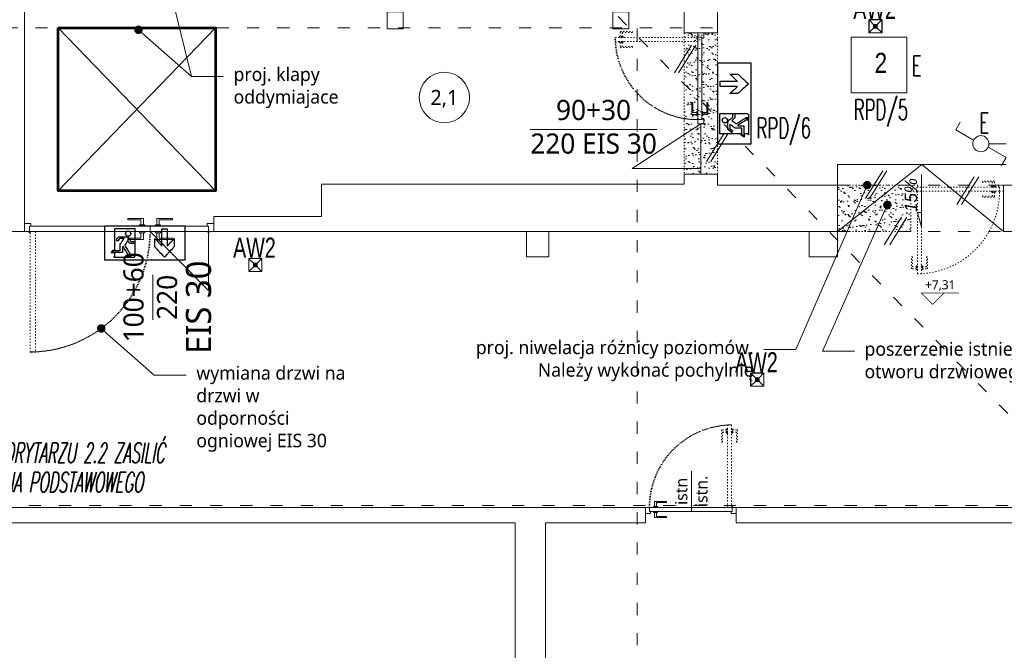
# Model space of a CAD drawing. Header units: millimetres. Extents: x 85284 to 143915, y -66821 to -28273.
# Tile 7 of 31: x 126995 to 127973, y -65357 to -64731. Entities that reach past the tile are written whole.
import ezdxf
from ezdxf import colors
from ezdxf.entities.mleader import LeaderData, LeaderLine
from ezdxf.enums import TextEntityAlignment as Align
from ezdxf.math import Vec2, Vec3

# ---------------------------------------------------------------- set-up
doc = ezdxf.new("R2010")
doc.units = ezdxf.units.MM
doc.linetypes.add('ACAD_ISO03W100', pattern=[30, 12, -18])
doc.linetypes.add('ACAD_ISO07W100', pattern=[3, 0, -3])
doc.layers.get('0').update_dxf_attribs({"color": 251, "lineweight": 9})
doc.layers.add('AX - OPRAWY KIERUNKOWE', color=110, linetype='Continuous')
doc.layers.add('Warstwa 1', color=3, linetype='Continuous')
for name, color, linetype, lineweight in [('IE_LEGENDA', 7, 'Continuous', 13), ('IE_Numer centralki', 3, 'Continuous', 13), ('IE_Numery obw ośw hala', 6, 'Continuous', 13), ('IE_Oświetlenie awaryjne', 1, 'Continuous', 13), ('IE_Oświetlenie podstawowe', 4, 'Continuous', 13), ('IE_Łączniki', 5, 'Continuous', 15), ('instalacje_arch', 251, 'Continuous', 9), ('OPIS', 251, 'Continuous', 9), ('opis..KF', 251, 'Continuous', 9), ('opis_arch', 251, 'Continuous', 9), ('schody', 251, 'Continuous', 9), ('stolarka_arch', 251, 'Continuous', 9), ('wymiar..KF', 251, 'Continuous', 9), ('zmiany..KF', 251, 'Continuous', 9), ('ściany ist..KF', 251, 'Continuous', 9)]:
    doc.layers.add(name, color=color, linetype=linetype, lineweight=lineweight)
doc.layers.get('wymiar..KF').off()
doc.styles.add('ARCH', font='segoeuil.ttf')
doc.styles.add('Opisowy', font='arial.ttf')
doc.styles.add('SIMLPEX', font='simplex.shx')
doc.styles.add('SIMPLEX', font='simplex', dxfattribs={"width": 0.85})
doc.styles.get("Standard").update_dxf_attribs({"font": 'arial.ttf'})
pattern_1 = [(37.5, (-308.0725, -28536.048), (-0.32000626, 9.78826475), [0, -7.7216, 0, -8.636, 0, -8.255]), (7.5, (-308.072, -28536.048), (8.9904657, 14.336502), [0, -4.1656, 0, -6.9596, 0, -2.667]), (327.5, (-314.321, -28536.048), (15.8198474, 0.0287437), [0, -2.54, 0, -9.144, 0, -11.938]), (317.5, (-314.321, -28536.048), (15.271129, 4.4585865), [0, -1.27, 0, -5.9944, 0, -6.858])]

# ---------------------------------------------------------------- blocks, each defined once
blk = doc.blocks.new('*U194')
at = {"layer": 'stolarka_arch', "linetype": 'ACAD_ISO03W100', "lineweight": 0, "ltscale": 0.1}
for points in [[(4.5, 82), (4.5, 0), (8.5, 0), (8.5, 82)], [(3.5, 77), (-1.5, 77), (-1.5, 65), (-0.5, 65), (-0.5, 75), (3.5, 75)], [(3.5, 78), (3.5, 74), (4.5, 74), (4.5, 78)], [(9.5, 78), (9.5, 74), (8.5, 74), (8.5, 78)], [(9.5, 77), (14.5, 77), (14.5, 65), (13.5, 65), (13.5, 75), (9.5, 75)]]:
    blk.add_lwpolyline(points, close=True, dxfattribs=at)
at = {"layer": 'stolarka_arch'}
for points in [[(5, -4), (5, -6), (0, -6), (0, 0), (4, 0), (4, -4), (5, -4)], [(86, 0), (4, 0), (4, -4), (86, -4)], [(81, 1), (81, 6), (69, 6), (69, 5), (79, 5), (79, 1)], [(82, 1), (78, 1), (78, 0), (82, 0)], [(85, -4), (85, -6), (90, -6), (90, 0), (86, 0), (86, -4), (85, -4)], [(81, -5), (81, -10), (69, -10), (69, -9), (79, -9), (79, -5)], [(82, -5), (78, -5), (78, -4), (82, -4)]]:
    blk.add_lwpolyline(points, close=True, dxfattribs=at)
blk.add_circle((4, 0.5), 0.5, dxfattribs=at)
at = {"layer": 'stolarka_arch', "linetype": 'ACAD_ISO07W100', "lineweight": 0, "ltscale": 0.5}
blk.add_arc((4, 0), 82, 0, 89.65063, dxfattribs=at)
blk = doc.blocks.new('nr pom')
at = {"layer": 'opis..KF', "lineweight": 20}
blk.add_circle((0, 0), 25, dxfattribs=at)
at = {"layer": 'opis..KF', "style": 'ARCH'}
blk.add_attdef('00', text='', height=15, dxfattribs=at).set_placement((0, 0), align=Align.MIDDLE_CENTER)
blk = doc.blocks.new('*U1078')
at = {"layer": 'instalacje_arch', "color": 41, "linetype": 'ACAD_ISO03W100', "lineweight": 9, "true_color": 0xf4ee51}
blk.add_line((0, -3656.97), (0, -145), dxfattribs=at)
at = {"layer": 'instalacje_arch', "color": 41, "true_color": 0xf4ee51, "style": 'ARCH'}
blk.add_attdef('P1', text='', height=20, rotation=180, dxfattribs=at).set_placement((0, 0), align=Align.MIDDLE_CENTER)
blk.add_attdef('P2', text='', height=20, dxfattribs=at).set_placement((0, -3801.97), align=Align.MIDDLE_CENTER)
blk = doc.blocks.new('_Dot')
at = {"color": 0, "linetype": 'ByBlock', "lineweight": -2}
blk.add_line((-0.5, 0), (-1, 0), dxfattribs=at)
at = {"color": 0, "linetype": 'ByBlock', "const_width": 0.5}
blk.add_lwpolyline([(-0.25, 0, 1), (0.25, 0, 1)], format="xyb", close=True, dxfattribs=at)
blk = doc.blocks.new('opis drzwi')
at = {"layer": 'opis..KF'}
blk.add_line((-20, 0), (20, 0), dxfattribs=at)
at = {"layer": 'opis..KF', "style": 'ARCH', "flags": 12}
for tag, p in [('90', (0, 10)), ('200', (0, -10))]:
    blk.add_attdef(tag, text='', height=12, dxfattribs=at).set_placement(p, align=Align.MIDDLE_CENTER)
blk = doc.blocks.new('*U1079')
at = {"layer": 'opis..KF', "color": 1, "const_width": 1}
blk.add_lwpolyline([(35, 15), (-15, 15), (0, 0), (15, 15)], dxfattribs=at)
at = {"layer": 'opis..KF', "color": 1, "style": 'ARCH'}
blk.add_attdef('±0,00', text='', height=12, dxfattribs=at).set_placement((10, 26), align=Align.MIDDLE_CENTER)
blk = doc.blocks.new('Oprawa 2.0')
at = {"layer": 'IE_Oświetlenie podstawowe', "color": 0, "linetype": 'ByBlock'}
blk.add_lwpolyline([(-27.65, 55.3), (27.65, 55.3), (27.65, 0), (-27.65, 0)], close=True, dxfattribs=at)
at = {"layer": 'IE_Oświetlenie podstawowe', "color": 0, "insert": (-4.24, 39.86), "char_height": 20, "width": 20.191, "attachment_point": 1, "style": 'Opisowy'}
blk.add_mtext('{\\W0.8;2}', dxfattribs=at)
blk = doc.blocks.new('*U1127')
at = {"layer": 'IE_Łączniki', "color": 0}
blk.add_line((0, 34), (0, 0), dxfattribs=at)
for points in [[(7, 64.4), (27.4, 100)], [(27.4, 100), (43, 91)], [(-7, 35.6), (-27.4, 0)], [(-27.4, 0), (-43, 9)]]:
    blk.add_lwpolyline(points, dxfattribs=at)
blk.add_circle((0, 50), 16, dxfattribs=at)
at = {"layer": 'IE_Łączniki', "color": 0, "width": 0.7, "flags": 4}
for tag, p in [('OBWÓD', (57, 53.1)), ('STEROWANIE', (57.1, 6.4))]:
    blk.add_attdef(tag, p, '', height=40, rotation=0.0872, dxfattribs=at)
blk = doc.blocks.new('Oprawa AW2')
at = {"layer": 'IE_Oświetlenie awaryjne'}
h = blk.add_hatch(color=0, dxfattribs=at)
h.dxf.hatch_style = 1
h.paths.add_polyline_path([(1, 6.6, 1), (-1, 6.6, 1)])
h = blk.add_hatch(color=0, dxfattribs=at)
h.dxf.hatch_style = 1
h.paths.add_polyline_path([(1.36, 7.96), (1.26, 7.96), (1.26, 7.79), (1.36, 7.79)])
h = blk.add_hatch(color=0, dxfattribs=at)
h.dxf.hatch_style = 1
h.paths.add_polyline_path([(1.36, 7.79), (1.26, 7.79), (1.26, 7.61), (1.36, 7.61)])
at = {"layer": 'IE_Oświetlenie awaryjne', "color": 0}
for points in [[(-6.1, 13.2), (6.1, 13.2, -0.414214), (6.6, 12.7), (6.6, 0.5, -0.414214), (6.1, 0), (-6.1, 0, -0.414214), (-6.6, 0.5), (-6.6, 12.7, -0.414214)], [(-6.1, 12.95), (6.1, 12.95, -0.414214), (6.35, 12.7), (6.35, 0.5, -0.414214), (6.1, 0.25), (-6.1, 0.25, -0.414214), (-6.35, 0.5), (-6.35, 12.7, -0.414214)]]:
    blk.add_lwpolyline(points, format="xyb", close=True, dxfattribs=at)
for points in [[(-6.28, 12.88), (-1.8, 8.4)], [(1.8, 8.4), (6.28, 12.88)], [(-1.8, 4.8), (-6.28, 0.32)], [(1.26, 7.79), (1.36, 7.79)], [(1.8, 4.8), (6.28, 0.32)]]:
    blk.add_lwpolyline(points, dxfattribs=at)
for points in [[(-1.8, 4.8), (-1.8, 8.4), (1.8, 8.4), (1.8, 4.8)], [(-1.55, 5.05), (-1.55, 8.15), (1.55, 8.15), (1.55, 5.05)], [(1.26, 7.96), (1.26, 7.61), (1.36, 7.61), (1.36, 7.96)]]:
    blk.add_lwpolyline(points, close=True, dxfattribs=at)
blk.add_circle((0, 6.6), 1, dxfattribs=at)
at = {"layer": 'IE_Oświetlenie awaryjne', "color": 0, "insert": (-22.06, 33.82), "char_height": 20, "width": 20.191, "attachment_point": 1, "style": 'Opisowy'}
blk.add_mtext('{\\W0.7;AW2}', dxfattribs=at)
blk = doc.blocks.new('05')
at = {"color": 3}
blk.add_lwpolyline([(1327.75, 960.07), (1334.96, 960.07), (1334.98, 950.2), (1334.58, 949.8), (1327.37, 949.8), (1327.75, 950.19), (1327.75, 951.4), (1326.46, 951.4), (1327.18, 952.42), (1327.75, 952.42)], close=True, dxfattribs=at)
at = {"layer": 'Warstwa 1', "color": 3}
blk.add_lwpolyline([(1324.12, 948.92), (1352.92, 948.92), (1352.92, 960.92), (1324.12, 960.92), (1324.12, 948.92)], close=True, dxfattribs=at)
blk.add_ellipse((1332.54, 958.29), major_axis=(0, 0.954), ratio=0.992037, dxfattribs=at)
for points, knots in [([(1346.5, 960.02), (1346.5, 960.02), (1344.57, 960.02), (1344.57, 960.02), (1344.57, 960.02), (1344.57, 960.02), (1344.57, 953.8), (1344.57, 953.8), (1344.57, 953.8), (1344.57, 953.8), (1342.08, 956.55), (1342.08, 956.55), (1342.08, 956.55), (1342.08, 956.55), (1342.08, 953.63), (1342.08, 953.63), (1342.08, 953.63), (1342.08, 953.63), (1345.55, 949.82), (1345.55, 949.82), (1345.55, 949.82), (1345.55, 949.82), (1349, 953.62), (1349, 953.62), (1349, 953.62), (1349, 953.62), (1349, 956.52), (1349, 956.52), (1349, 956.52), (1349, 956.52), (1346.48, 953.8), (1346.48, 953.8), (1346.48, 953.8), (1346.48, 953.8), (1346.5, 960.02), (1346.5, 960.02)], [0, 0, 0, 0, 0.111111, 0.111111, 0.111111, 0.166667, 0.222222, 0.222222, 0.222222, 0.277778, 0.333333, 0.333333, 0.333333, 0.388889, 0.444444, 0.444444, 0.444444, 0.5, 0.555556, 0.555556, 0.555556, 0.611111, 0.666667, 0.666667, 0.666667, 0.722222, 0.777778, 0.777778, 0.777778, 0.833333, 0.888889, 0.888889, 0.888889, 0.944444, 1, 1, 1, 1]), ([(1334.97, 955.48), (1334.97, 955.48), (1333.58, 955.48), (1333.58, 955.48), (1333.58, 955.48), (1333.58, 955.48), (1332.28, 957.18), (1332.28, 957.18), (1332.28, 957.18), (1332.28, 957.18), (1332.29, 957.19), (1332.29, 957.19), (1332.29, 957.19), (1331.67, 957.2), (1331.66, 957.18), (1331.66, 957.18), (1331.66, 957.18), (1331.66, 957.18), (1329.26, 957.18), (1329.26, 957.18), (1329.26, 957.18), (1329.26, 957.18), (1328.25, 955.98), (1328.25, 955.98), (1328.25, 955.98), (1328.25, 955.98), (1328.81, 955.58), (1328.81, 955.58), (1328.81, 955.58), (1328.81, 955.58), (1329.57, 956.51), (1329.57, 956.51), (1329.57, 956.51), (1329.57, 956.51), (1331.06, 956.51), (1331.06, 956.51), (1331.06, 956.51), (1331.06, 956.51), (1329.74, 954.61), (1329.74, 954.61), (1329.74, 954.61), (1329.74, 954.61), (1329.74, 952.24), (1329.74, 952.24), (1329.74, 952.24), (1329.74, 952.24), (1327.28, 952.24), (1327.28, 952.24), (1327.28, 952.24), (1327.28, 952.24), (1326.8, 951.55), (1326.8, 951.55), (1326.8, 951.55), (1326.8, 951.55), (1330.58, 951.55), (1330.58, 951.55), (1330.58, 951.55), (1330.58, 951.55), (1330.58, 953.59), (1330.58, 953.59), (1330.58, 953.59), (1330.58, 953.59), (1330.76, 953.61), (1330.76, 953.61), (1330.76, 953.61), (1330.76, 953.61), (1332.73, 950.42), (1332.73, 950.42), (1332.73, 950.42), (1332.73, 950.42), (1333.59, 950.42), (1333.59, 950.42), (1333.59, 950.42), (1333.59, 950.42), (1331.34, 954.12), (1331.34, 954.12), (1331.34, 954.12), (1331.34, 954.12), (1331.33, 954.13), (1331.33, 954.13), (1331.33, 954.13), (1331.33, 954.13), (1332.39, 955.83), (1332.39, 955.83), (1332.39, 955.83), (1332.39, 955.83), (1333.35, 954.75), (1333.35, 954.75), (1333.35, 954.75), (1333.35, 954.75), (1334.97, 954.75), (1334.97, 954.75), (1334.97, 954.75), (1334.97, 954.75), (1334.97, 955.48), (1334.97, 955.48)], [0, 0, 0, 0, 0.041667, 0.041667, 0.041667, 0.0625, 0.083333, 0.083333, 0.083333, 0.104167, 0.125, 0.125, 0.125, 0.145833, 0.166667, 0.166667, 0.166667, 0.1875, 0.208333, 0.208333, 0.208333, 0.229167, 0.25, 0.25, 0.25, 0.270833, 0.291667, 0.291667, 0.291667, 0.3125, 0.333333, 0.333333, 0.333333, 0.354167, 0.375, 0.375, 0.375, 0.395833, 0.416667, 0.416667, 0.416667, 0.4375, 0.458333, 0.458333, 0.458333, 0.479167, 0.5, 0.5, 0.5, 0.520833, 0.541667, 0.541667, 0.541667, 0.5625, 0.583333, 0.583333, 0.583333, 0.604167, 0.625, 0.625, 0.625, 0.645833, 0.666667, 0.666667, 0.666667, 0.6875, 0.708333, 0.708333, 0.708333, 0.729167, 0.75, 0.75, 0.75, 0.770833, 0.791667, 0.791667, 0.791667, 0.8125, 0.833333, 0.833333, 0.833333, 0.854167, 0.875, 0.875, 0.875, 0.895833, 0.916667, 0.916667, 0.916667, 0.9375, 0.958333, 0.958333, 0.958333, 0.979167, 1, 1, 1, 1]), ([(1333.57, 950.21), (1333.57, 950.21), (1332.7, 950.21), (1332.7, 950.21), (1332.7, 950.21), (1332.7, 950.21), (1332.41, 949.79), (1332.41, 949.79), (1332.41, 949.79), (1332.41, 949.79), (1333.28, 949.79), (1333.28, 949.79), (1333.28, 949.79), (1333.28, 949.79), (1333.57, 950.21), (1333.57, 950.21)], [0, 0, 0, 0, 0.25, 0.25, 0.25, 0.375, 0.5, 0.5, 0.5, 0.625, 0.75, 0.75, 0.75, 0.875, 1, 1, 1, 1])]:
    blk.add_open_spline(points, degree=3, knots=knots, dxfattribs=at)

msp = doc.modelspace()

# ---------------------------------------------------------------- hatches: boundary and pattern name
at = {"layer": 'zmiany..KF', "linetype": 'ACAD_ISO03W100', "lineweight": 0, "ltscale": 0.1}
h = msp.add_hatch(dxfattribs=at)
h.set_pattern_fill('AR-SAND', color=256, scale=0.2)
h.set_pattern_definition(pattern_1)
h.paths.add_polyline_path([(127654.94, -64883.99), (127687.9, -64883.99), (127687.9, -64743.99), (127654.94, -64743.99)])
h = msp.add_hatch(dxfattribs=at)
h.set_pattern_fill('AR-SAND', color=256, scale=0.2)
h.set_pattern_definition(pattern_1)
h.paths.add_polyline_path([(127879.9, -64894.99), (127806.9, -64894.99), (127806.9, -64940.99), (127879.9, -64940.99)])

# ---------------------------------------------------------------- linework, layer by layer
at = {"linetype": 'ACAD_ISO03W100'}
for p, q in [((127084.9, -64213.99), (128065.65, -65212.99)), ((125300.94, -64738.99), (127687.9, -64738.99)), ((127806.9, -64894.99), (127971.9, -64894.99)), ((127806.9, -64940.99), (127971.9, -64940.99)), ((128066.15, -65212.99), (123648.3, -65212.99))]:
    msp.add_line(p, q, dxfattribs=at)
for p, q in [((127971.9, -64894.99), (127971.9, -64926)), ((127806.9, -64940.99), (127806.9, -64965.99))]:
    msp.add_line(p, q)
at = {"layer": 'OPIS', "linetype": 'ByBlock'}
for p, q in [((127033.48, -64900.65), (127189.69, -64738.99)), ((127033.48, -64738.99), (127189.69, -64900.65))]:
    msp.add_line(p, q, dxfattribs=at)
at = {"layer": 'OPIS', "linetype": 'ByBlock', "lineweight": 53}
msp.add_lwpolyline([(127033.48, -64738.99), (127189.69, -64738.99), (127189.69, -64900.65), (127033.48, -64900.65)], close=True, dxfattribs=at)
at = {"layer": 'schody'}
for p, q in [((127806.9, -64940.99), (127806.9, -64874.49)), ((127806.9, -64874.49), (127974.4, -64874.49)), ((127806.9, -64940.99), (127890.65, -64874.49)), ((127890.65, -64874.49), (127971.9, -64940.99)), ((127890.4, -64884.58), (127890.4, -64936.84)), ((127890.4, -64936.84), (127886.4, -64922.2)), ((127886.4, -64922.2), (127890.4, -64922.2))]:
    msp.add_line(p, q, dxfattribs=at)
at = {"layer": 'stolarka_arch'}
for p, q in [((127603.06, -64878.32), (127671.42, -64833.99)), ((127671.42, -64833.99), (127671.42, -64883.99)), ((127671.42, -64878.48), (127603.06, -64878.32)), ((127671.42, -64883.99), (127671.42, -64878.48))]:
    msp.add_line(p, q, dxfattribs=at)
for points in [[(127118.18, -64934.49), (127118.18, -64927.99), (127102.57, -64927.99), (127102.57, -64929.29), (127115.58, -64929.29), (127115.58, -64934.49)], [(127131.18, -64934.49), (127131.18, -64927.99), (127146.78, -64927.99), (127146.78, -64929.29), (127133.78, -64929.29), (127133.78, -64934.49)], [(127006.36, -64935.79), (127006.36, -64933.19), (126999.86, -64933.19), (126999.86, -64940.99), (127005.06, -64940.99), (127005.06, -64935.79), (127006.36, -64935.79)], [(127124.68, -64940.99), (127005.06, -64940.99), (127005.06, -64935.79), (127124.68, -64935.79)], [(127119.48, -64934.49), (127114.28, -64934.49), (127114.28, -64935.79), (127119.48, -64935.79)], [(127119.48, -64942.29), (127114.28, -64942.29), (127114.28, -64940.99), (127119.48, -64940.99)], [(127124.68, -64940.99), (127182.74, -64940.99), (127182.74, -64935.79), (127124.68, -64935.79)], [(127129.88, -64934.49), (127135.08, -64934.49), (127135.08, -64935.79), (127129.88, -64935.79)], [(127129.88, -64942.29), (127135.08, -64942.29), (127135.08, -64940.99), (127129.88, -64940.99)], [(127181.44, -64935.79), (127181.44, -64933.19), (127187.94, -64933.19), (127187.94, -64940.99), (127182.74, -64940.99), (127182.74, -64935.79), (127181.44, -64935.79)], [(127118.18, -64942.29), (127118.18, -64948.8), (127102.57, -64948.8), (127102.57, -64947.5), (127115.58, -64947.5), (127115.58, -64942.29)], [(127131.18, -64942.29), (127131.18, -64948.8), (127146.78, -64948.8), (127146.78, -64947.5), (127133.78, -64947.5), (127133.78, -64942.29)]]:
    msp.add_lwpolyline(points, close=True, dxfattribs=at)
at = {"layer": 'stolarka_arch', "linetype": 'ACAD_ISO03W100', "lineweight": 0, "ltscale": 0.1}
msp.add_lwpolyline([(127005.71, -65060.61), (127005.71, -64940.99), (127010.91, -64940.99), (127010.91, -65060.61)], close=True, dxfattribs=at)
at = {"layer": 'stolarka_arch'}
msp.add_lwpolyline([(127182.74, -64935.79), (127182.74, -64999.58), (127124.68, -64940.99)], dxfattribs=at)
for centre in [(127005.06, -64941.64), (127182.74, -64941.64)]:
    msp.add_circle(centre, 0.65, dxfattribs=at)
at = {"layer": 'stolarka_arch', "linetype": 'ACAD_ISO07W100', "lineweight": 0, "ltscale": 0.5}
msp.add_arc((127005.06, -64940.99), 119.62, 270.34937, 0, dxfattribs=at)
at = {"layer": 'zmiany..KF', "linetype": 'ByBlock'}
for p, q in [((127662.24, -64756.09), (127645.15, -64783.53)), ((127666.3, -64756.09), (127649.21, -64783.53)), ((127694.2, -64844.05), (127677.12, -64871.48)), ((127698.27, -64844.05), (127681.18, -64871.48)), ((127851.98, -64880.83), (127834.89, -64908.26)), ((127856.04, -64880.83), (127838.95, -64908.26)), ((127942.62, -64886.83), (127925.53, -64914.26)), ((127947.28, -64886.83), (127930.19, -64914.26)), ((127870.56, -64926.83), (127853.47, -64954.26)), ((127875.93, -64926.83), (127858.85, -64954.26))]:
    msp.add_line(p, q, dxfattribs=at)
at = {"layer": 'zmiany..KF', "linetype": 'ACAD_ISO03W100', "lineweight": 0, "ltscale": 0.1}
for p, q in [((127806.9, -64894.99), (127879.9, -64894.99)), ((127879.9, -64940.99), (127879.9, -64894.99)), ((127806.9, -64940.99), (127879.9, -64940.99))]:
    msp.add_line(p, q, dxfattribs=at)
for points in [[(127654.94, -64883.99), (127687.9, -64883.99), (127687.9, -64743.99), (127654.94, -64743.99)], [(127962.9, -64895.99), (127962.9, -64890.99), (127950.9, -64890.99), (127950.9, -64891.99), (127960.9, -64891.99), (127960.9, -64895.99)], [(127886.9, -64896.99), (127886.9, -64894.99), (127881.9, -64894.99), (127881.9, -64900.99), (127885.9, -64900.99), (127885.9, -64896.99), (127886.9, -64896.99)], [(127967.9, -64900.99), (127885.9, -64900.99), (127885.9, -64896.99), (127967.9, -64896.99)], [(127886.4, -64982.99), (127886.4, -64900.99), (127890.4, -64900.99), (127890.4, -64982.99)], [(127962.9, -64901.99), (127962.9, -64906.99), (127950.9, -64906.99), (127950.9, -64905.99), (127960.9, -64905.99), (127960.9, -64901.99)], [(127963.9, -64895.99), (127959.9, -64895.99), (127959.9, -64896.99), (127963.9, -64896.99)], [(127963.9, -64901.99), (127959.9, -64901.99), (127959.9, -64900.99), (127963.9, -64900.99)], [(127966.9, -64896.99), (127966.9, -64894.99), (127971.9, -64894.99), (127971.9, -64900.99), (127967.9, -64900.99), (127967.9, -64896.99), (127966.9, -64896.99)], [(127885.4, -64977.99), (127880.4, -64977.99), (127880.4, -64965.99), (127881.4, -64965.99), (127881.4, -64975.99), (127885.4, -64975.99)], [(127891.4, -64977.99), (127896.4, -64977.99), (127896.4, -64965.99), (127895.4, -64965.99), (127895.4, -64975.99), (127891.4, -64975.99)], [(127885.4, -64978.99), (127885.4, -64974.99), (127886.4, -64974.99), (127886.4, -64978.99)], [(127891.4, -64978.99), (127891.4, -64974.99), (127890.4, -64974.99), (127890.4, -64978.99)]]:
    msp.add_lwpolyline(points, close=True, dxfattribs=at)
msp.add_circle((127885.9, -64901.49), 0.5, dxfattribs=at)
msp.add_arc((127885.9, -64900.99), 82, 270.34937, 0, dxfattribs=at)
at = {"layer": 'ściany ist..KF', "linetype": 'ByBlock'}
for p, q in [((127654.94, -64743.99), (127687.9, -64743.99)), ((127654.94, -64883.99), (127687.9, -64883.99)), ((127806.9, -64940.99), (127806.9, -64894.99)), ((127971.9, -64894.99), (128092.9, -64894.99)), ((127971.9, -64894.99), (127971.9, -64940.99)), ((127498.36, -64940.99), (127498.36, -64965.99)), ((127520.36, -64965.99), (127520.36, -64940.99)), ((127778.9, -64965.99), (127778.9, -64940.99)), ((127806.9, -64940.99), (127806.9, -64965.99)), ((127498.36, -64965.99), (127520.36, -64965.99)), ((127806.9, -64965.99), (127778.9, -64965.99)), ((127806.9, -64965.99), (127778.9, -64965.99))]:
    msp.add_line(p, q, dxfattribs=at)
for points in [[(126851.43, -64339.99), (126851.43, -64293.99), (126999.94, -64293.99), (126999.9, -64338.21), (126999.98, -64339.99), (126999.9, -64940.99), (126822.7, -64940.99), (126822.7, -64893.99), (126953.37, -64893.99), (126953.37, -64339.99), (126851.43, -64339.99)], [(127646.57, -64299.99), (127713.9, -64299.99), (127713.9, -64339.99), (127687.9, -64339.99), (127687.9, -64743.99)], [(127654.94, -64743.99), (127654.94, -64339.99), (127498.59, -64339.99)], [(127359.94, -64739.99), (127375.94, -64739.99), (127375.94, -64722.99), (127359.94, -64722.99), (127359.94, -64739.99)], [(127583.94, -64739.99), (127599.94, -64739.99), (127599.94, -64722.99), (127583.94, -64722.99), (127583.94, -64739.99)], [(127806.9, -64940.99), (127654.94, -64940.99), (127187.94, -64940.99), (127187.94, -64925.99), (127294.94, -64925.99), (127294.94, -64893.99), (127654.94, -64893.99), (127654.94, -64883.99)], [(127687.9, -64883.99), (127687.9, -64894.99), (127806.9, -64894.99)], [(128092.9, -65150.45), (128092.9, -64894.99), (127971.9, -64894.99), (127971.9, -64940.99), (128046.9, -64940.99), (128046.9, -65150.45)], [(128046.9, -65150.45), (128046.9, -65214.99), (127706.36, -65214.99), (127706.36, -65230), (128270.85, -65230), (128565.04, -65438.55), (128565.04, -66080), (128125.08, -66080), (128125.08, -66126)], [(126706.9, -65230), (127487.04, -65230), (127487.04, -66080), (127366.42, -66080), (127366.42, -66126), (127643.39, -66126), (127643.39, -66080), (127517.04, -66080), (127517.04, -65230), (127616.36, -65230), (127616.36, -65214.99), (126706.9, -65214.99), (126706.9, -65230)]]:
    msp.add_lwpolyline(points, dxfattribs=at)

# ---------------------------------------------------------------- block references
at = {"layer": 'AX - OPRAWY KIERUNKOWE', "xscale": 2.777199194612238, "yscale": 2.777199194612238, "zscale": 2.777199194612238}
for p, rotation in [((130356.58, -68531.34), 89.99999999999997), ((123402.13, -67604.47), 359.9999999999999)]:
    msp.add_blockref('05', p, dxfattribs=dict(at, rotation=rotation))
at = {"layer": 'IE_Oświetlenie awaryjne'}
for p in [(127844.75, -64743.95), (127229.11, -64980.86), (127727.44, -65094.6)]:
    msp.add_blockref('Oprawa AW2', p, dxfattribs=at)
at = {"layer": 'IE_Oświetlenie podstawowe', "linetype": 'ByBlock'}
msp.add_blockref('Oprawa 2.0', (127848.15, -64803.53), dxfattribs=at)
at = {"layer": 'IE_Łączniki', "xscale": 0.5, "yscale": 0.5, "zscale": 0.5, "rotation": 90}
msp.add_blockref('*U1127', (127974.4, -64853.87), dxfattribs=at)
at = {"layer": 'instalacje_arch'}
msp.add_blockref('*U1078', (127608.26, -62534.67), dxfattribs=at)
at = {"layer": 'opis..KF', "color": 30}
msp.add_blockref('nr pom', (127416.77, -64808.04), dxfattribs=at).add_auto_attribs({'00': '2,1'})
at = {"layer": 'opis_arch'}
ref = msp.add_blockref('opis drzwi', (127662.01, -65198.89), dxfattribs=dict(at, rotation=90))
ref.add_attrib('90', 'istn', dxfattribs={"layer": 'opis..KF', "height": 12, "rotation": 90, "style": 'ARCH'}).set_placement((127652.01, -65198.89), align=Align.MIDDLE_CENTER)
ref.add_attrib('200', 'istn.', dxfattribs={"layer": 'opis..KF', "height": 12, "rotation": 90, "style": 'ARCH'}).set_placement((127672.01, -65198.89), align=Align.MIDDLE_CENTER)
at = {"layer": 'stolarka_arch', "xscale": -1, "rotation": 90}
msp.add_blockref('*U194', (127668.42, -64743.99), dxfattribs=at)
at = {"layer": 'stolarka_arch', "xscale": -1}
msp.add_blockref('*U194', (127706.36, -65215), dxfattribs=at)
at = {"layer": 'wymiar..KF', "xscale": 0.75, "yscale": 0.75, "zscale": 0.75}
msp.add_blockref('*U1079', (127901.57, -65013.34), dxfattribs=at).add_auto_attribs({'±0,00': '+7,31'})

# ---------------------------------------------------------------- texts
at = {"layer": 'IE_LEGENDA', "style": 'SIMLPEX', "oblique": 10, "width": 0.53}
for s, p in [('UWAGA: OPRAWY EWAKUACYJNE W KORYTARZU 2.2 ZASILIĆ', (126722.97, -65170.67)), ('Z ISTNIEJĄCEGO OBWODU OŚWIETLENIA PODSTAWOWEGO', (126722.97, -65199.81))]:
    msp.add_text(s, height=20, dxfattribs=at).set_placement(p)
at = {"layer": 'IE_Numer centralki', "style": 'SIMPLEX', "width": 0.6}
for p in [(127880.85, -64786.61), (127947.86, -64843.3)]:
    msp.add_text('E', height=20, dxfattribs=at).set_placement(p)
at = {"layer": 'IE_Numery obw ośw hala', "style": 'SIMPLEX', "width": 0.6}
for s, p in [('RPD/5', (127823.17, -64830.12)), ('RPD/6', (127726.73, -64848.22))]:
    msp.add_text(s, height=20, dxfattribs=at).set_placement(p)
at = {"layer": 'opis..KF', "insert": (127879.9, -64904.78), "char_height": 12.48, "attachment_point": 5, "rotation": 90, "style": 'ARCH'}
msp.add_mtext_dynamic_manual_height_columns('{\\fCentury Gothic|b0|i1|c238|p34;15%}', width=156.7001, gutter_width=70, heights=[0], dxfattribs=at)
at = {"layer": 'stolarka_arch', "insert": (127564.9, -64837.21), "char_height": 20, "width": 398.9172, "attachment_point": 5, "style": 'ARCH'}
msp.add_mtext('\\A1;90+30\\P{\\O220 EIS 30}', dxfattribs=at)
at = {"layer": 'stolarka_arch', "rotation": 90, "style": 'ARCH'}
for s, insert, char_height, width, attachment_point in [('\\A1;100+60\\P{\\O220}', (127124.97, -65006.34), 20, 398.9172, 5), ('\\A1; EIS 30', (127160.15, -65071.04), 25, 216.4197, 1)]:
    msp.add_mtext(s, dxfattribs=dict(at, insert=insert, char_height=char_height, width=width, attachment_point=attachment_point))

# ---------------------------------------------------------------- leaders
at = {"layer": 'opis..KF', "lineweight": 9}
ml = msp.add_multileader_mtext('Standard', dxfattribs=at)
ml.set_content(' ', color=256, style='ARCH')
ml.set_leader_properties(color=256, linetype='ByLayer', lineweight=-1)
ml.set_arrow_properties(name='DOT')
ml.build(insert=Vec2(0, 0))
ml.multileader.update_dxf_attribs({"dogleg_length": 31.74, "arrow_head_size": 8.39})
ctx = ml.context
ctx.base_point, ctx.char_height, ctx.arrow_head_size, ctx.landing_gap_size, ctx.plane_origin = Vec3(127197.46, -64787.23), 13.42, 8.39, 10.06, Vec3(126515.25, -64852.48)
notes = []
notes.append((ctx, [(1, (1, 1, 0), (127165.72, -64787.23), (1, 0), 31.74, [(0, [(127132.56, -64652.35)], 0, [])])]))
ctx.mtext.insert, ctx.mtext.width, ctx.mtext.flow_direction = Vec3(127207.52, -64780.52), 152.5547, 5
ml = msp.add_multileader_mtext('Standard', dxfattribs=at)
ml.set_content('proj. klapy oddymiajace', color=256, style='ARCH')
ml.set_leader_properties(color=256, linetype='ByLayer', lineweight=-1)
ml.set_arrow_properties(name='DOT')
ml.build(insert=Vec2(0, 0))
ml.multileader.update_dxf_attribs({"dogleg_length": 31.74, "arrow_head_size": 8.39})
ctx = ml.context
ctx.base_point, ctx.char_height, ctx.arrow_head_size, ctx.landing_gap_size, ctx.plane_origin = Vec3(127197.46, -64787.23), 13.4164, 8.39, 10.06, Vec3(126510.93, -64850.81)
notes.append((ctx, [(1, (1, 1, 0), (127165.72, -64787.23), (1, 0), 31.74, [(0, [(127113.08, -64740.81)], 0, [])])]))
ctx.mtext.insert, ctx.mtext.width, ctx.mtext.flow_direction = Vec3(127207.52, -64778.27), 156.2211, 5
ml = msp.add_multileader_mtext('Standard', dxfattribs=at)
ml.set_content('proj. niwelacja różnicy poziomów. Należy wykonać pochylnię', color=256, style='ARCH')
ml.set_leader_properties(color=256, linetype='ByLayer', lineweight=-1)
ml.set_arrow_properties(name='DOT')
ml.build(insert=Vec2(0, 0))
ml.multileader.update_dxf_attribs({"dogleg_length": 31.74, "arrow_head_size": 8.39})
ctx = ml.context
ctx.base_point, ctx.char_height, ctx.arrow_head_size, ctx.landing_gap_size, ctx.plane_origin = Vec3(127446.73, -65058.27), 13.4164, 8.39, 10.06, Vec3(126860.73, -65121.85)
ctx.text_align_type = 2
notes.append((ctx, [(0, (1, 1, 0), (127765.66, -65058.27), (-1, 0), 31.74, [(0, [(127836.52, -64894.99)], 0, [])])]))
ctx.mtext.insert, ctx.mtext.width, ctx.mtext.alignment, ctx.mtext.flow_direction = Vec3(127723.85, -65049.31), 280.6155, 3, 5
ml = msp.add_multileader_mtext('Standard', dxfattribs=at)
ml.set_content('poszerzenie istniejącego\\Potworu drzwiowego', color=256, style='ARCH')
ml.set_leader_properties(color=256, linetype='ByLayer', lineweight=-1)
ml.set_arrow_properties(name='DOT')
ml.build(insert=Vec2(0, 0))
ml.multileader.update_dxf_attribs({"arrow_head_size": 8.39})
ctx = ml.context
ctx.base_point, ctx.char_height, ctx.arrow_head_size, ctx.landing_gap_size, ctx.plane_origin = Vec3(127823.84, -65059.83), 13.4164, 8.39, 10.06, Vec3(126680.98, -65136.95)
notes.append((ctx, [(1, (1, 1, 0), (127792.1, -65059.83), (1, 0), 31.74, [(0, [(127856.57, -64914.62)], 0, [])])]))
ctx.mtext.insert, ctx.mtext.width, ctx.mtext.flow_direction = Vec3(127833.9, -65050.87), 261.9907, 5
ml = msp.add_multileader_mtext('Standard', dxfattribs=at)
ml.set_content('wymiana drzwi na drzwi w odporności ogniowej EIS 30', color=256, style='ARCH')
ml.set_leader_properties(color=256, linetype='ByLayer', lineweight=-1)
ml.set_arrow_properties(name='DOT')
ml.build(insert=Vec2(0, 0))
ml.multileader.update_dxf_attribs({"dogleg_length": 31.74, "arrow_head_size": 8.39})
ctx = ml.context
ctx.base_point, ctx.char_height, ctx.arrow_head_size, ctx.landing_gap_size, ctx.plane_origin = Vec3(127160.53, -65083.61), 13.4164, 8.39, 10.06, Vec3(126474, -65147.19)
notes.append((ctx, [(1, (1, 1, 0), (127128.79, -65083.61), (1, 0), 31.74, [(0, [(127076.15, -65037.19)], 0, [])])]))
ctx.mtext.insert, ctx.mtext.width, ctx.mtext.flow_direction = Vec3(127170.59, -65074.65), 156.2211, 5
for ctx, leaders in notes:
    for number, flags, end, landing, length, lines in leaders:
        leader = LeaderData()
        leader.index, (leader.has_last_leader_line, leader.has_dogleg_vector, leader.attachment_direction) = number, flags
        leader.last_leader_point, leader.dogleg_vector, leader.dogleg_length = Vec3(end), Vec3(landing), length
        for number, points, colour, breaks in lines:
            line = LeaderLine()
            line.index, line.vertices, line.color, line.breaks = number, Vec3.list(points), colors.encode_raw_color(colour), breaks
            leader.lines.append(line)
        ctx.leaders.append(leader)

doc.saveas('drawing.dxf')
